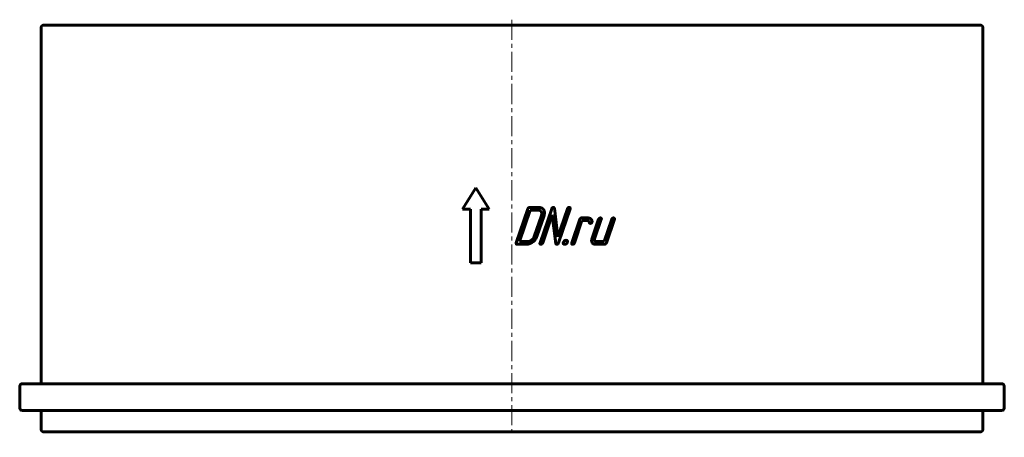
# Model space of a CAD drawing. Header units: millimetres. Extents: x -78 to 290, y 106 to 262.
import ezdxf

# ---------------------------------------------------------------- set-up
doc = ezdxf.new("R2010")
doc.units = ezdxf.units.MM
doc.linetypes.add('K5LT_AXLED', pattern=[12, 7.5, -1.5, 1.5, -1.5])
doc.linetypes.add('K5LT_BASIC', pattern=[0])
doc.layers.add('Системный слой (1)', color=7, linetype='Continuous', true_color=0x6c6c6c)

msp = doc.modelspace()

# ---------------------------------------------------------------- linework, layer by layer
at = {"layer": 'Системный слой (1)', "color": 30, "linetype": 'K5LT_AXLED', "lineweight": 18, "true_color": 0xff8000}
msp.add_line((106.37, 261.87), (106.37, 105.87), dxfattribs=at)
at = {"layer": 'Системный слой (1)', "color": 150, "linetype": 'K5LT_BASIC', "lineweight": 60, "true_color": 0x0080ff}
for p, q in [((-69.63, 125.87), (-69.63, 258.87)), ((-68.63, 259.87), (281.37, 259.87)), ((282.37, 125.87), (282.37, 258.87)), ((87.89, 191.07), (92.89, 199.07)), ((92.89, 199.07), (97.89, 191.07)), ((112.97, 191.73), (116.4, 191.73)), ((122.21, 191.44), (123.51, 180.7)), ((87.89, 191.07), (90.89, 191.07)), ((90.89, 171.07), (90.89, 191.07)), ((94.89, 191.07), (97.89, 191.07)), ((94.89, 171.07), (94.89, 191.07)), ((107.97, 178.47), (112.31, 191.24)), ((109.12, 178.96), (113.13, 190.74)), ((113.13, 190.74), (116.07, 190.74)), ((114.7, 180.93), (117.37, 188.78)), ((115.68, 180.93), (118.35, 188.78)), ((116.86, 178.47), (121.2, 191.24)), ((117.85, 178.47), (121.43, 189.01)), ((121.43, 189.01), (122.73, 178.26)), ((123.51, 180.7), (127.09, 191.24)), ((123.74, 178.47), (128.08, 191.24)), ((132.37, 187.8), (134.83, 187.8)), ((128.71, 178.47), (131.71, 187.3)), ((129.69, 178.47), (132.53, 186.81)), ((132.53, 186.81), (134.49, 186.81)), ((136.25, 179.94), (138.75, 187.3)), ((137.24, 179.95), (139.74, 187.3)), ((140.82, 178.96), (143.65, 187.3)), ((141.64, 178.47), (144.64, 187.3)), ((108.29, 177.98), (111.73, 177.98)), ((109.12, 178.96), (112.06, 178.96)), ((137.55, 177.98), (140.98, 177.98)), ((137.88, 178.96), (140.82, 178.96)), ((90.89, 171.07), (94.89, 171.07)), ((-76.63, 125.87), (289.37, 125.87)), ((-77.63, 116.87), (-77.63, 124.87)), ((290.37, 116.87), (290.37, 124.87)), ((-76.63, 115.87), (289.37, 115.87)), ((-69.63, 108.87), (-69.63, 115.87)), ((282.37, 108.87), (282.37, 115.87)), ((-68.63, 107.87), (281.37, 107.87))]:
    msp.add_line(p, q, dxfattribs=at)
for centre, start, end in [((-68.63, 258.87), 90, 180), ((281.37, 258.87), 0, 90), ((-76.63, 124.87), 90, 180), ((289.37, 124.87), 0, 90), ((-76.63, 116.87), 180, 270), ((289.37, 116.87), 270, 0), ((-68.63, 108.87), 180, 270), ((281.37, 108.87), 270, 0)]:
    msp.add_arc(centre, 1, start, end, dxfattribs=at)
for points in [[(112.97, 191.73), (112.48, 191.73), (112.31, 191.24)], [(118.2, 190.87), (117.63, 191.73), (116.4, 191.73)], [(121.85, 191.73), (121.37, 191.73), (121.2, 191.24)], [(122.21, 191.44), (122.17, 191.73), (121.85, 191.73)], [(127.75, 191.73), (127.26, 191.73), (127.09, 191.24)], [(128.08, 191.24), (128.25, 191.73), (127.75, 191.73)], [(117.26, 190.17), (116.88, 190.74), (116.07, 190.74)], [(117.37, 188.78), (117.65, 189.59), (117.26, 190.17)], [(118.35, 188.78), (118.77, 190.01), (118.2, 190.87)], [(132.37, 187.8), (131.88, 187.8), (131.71, 187.3)], [(135.88, 187.42), (135.46, 187.8), (134.83, 187.8)], [(139.41, 187.8), (138.92, 187.8), (138.75, 187.3)], [(139.74, 187.3), (139.91, 187.8), (139.41, 187.8)], [(144.31, 187.8), (143.82, 187.8), (143.65, 187.3)], [(144.64, 187.3), (144.81, 187.8), (144.31, 187.8)], [(134.49, 186.81), (135.07, 186.81), (135.2, 186.3)], [(135.2, 186.3), (135.32, 185.79), (135.58, 185.79)], [(135.58, 185.79), (136.09, 185.79), (136.25, 186.26)], [(136.28, 186.44), (136.3, 187.04), (135.88, 187.42)], [(136.25, 186.26), (136.28, 186.35), (136.28, 186.44)], [(113.65, 179.54), (114.42, 180.11), (114.7, 180.93)], [(114.11, 178.84), (115.27, 179.7), (115.68, 180.93)], [(107.97, 178.47), (107.8, 177.98), (108.29, 177.98)], [(111.73, 177.98), (112.96, 177.98), (114.11, 178.84)], [(112.06, 178.96), (112.88, 178.96), (113.65, 179.54)], [(116.86, 178.47), (116.69, 177.98), (117.19, 177.98)], [(117.19, 177.98), (117.68, 177.98), (117.85, 178.47)], [(122.73, 178.26), (122.77, 177.98), (123.08, 177.98)], [(123.08, 177.98), (123.57, 177.98), (123.74, 178.47)], [(125.59, 178.72), (125.34, 177.98), (126.07, 177.98)], [(126.57, 179.45), (125.84, 179.45), (125.59, 178.72)], [(126.07, 177.98), (126.81, 177.98), (127.06, 178.72)], [(127.06, 178.72), (127.31, 179.45), (126.57, 179.45)], [(128.71, 178.47), (128.54, 177.98), (129.03, 177.98)], [(129.03, 177.98), (129.53, 177.98), (129.69, 178.47)], [(136.25, 179.94), (135.98, 179.13), (136.35, 178.55)], [(136.35, 178.55), (136.73, 177.98), (137.55, 177.98)], [(137.29, 179.25), (137.1, 179.54), (137.24, 179.95)], [(137.88, 178.96), (137.48, 178.96), (137.29, 179.25)], [(140.98, 177.98), (141.47, 177.98), (141.64, 178.47)]]:
    msp.add_open_spline(points, degree=2, dxfattribs=at)

doc.saveas('drawing.dxf')
